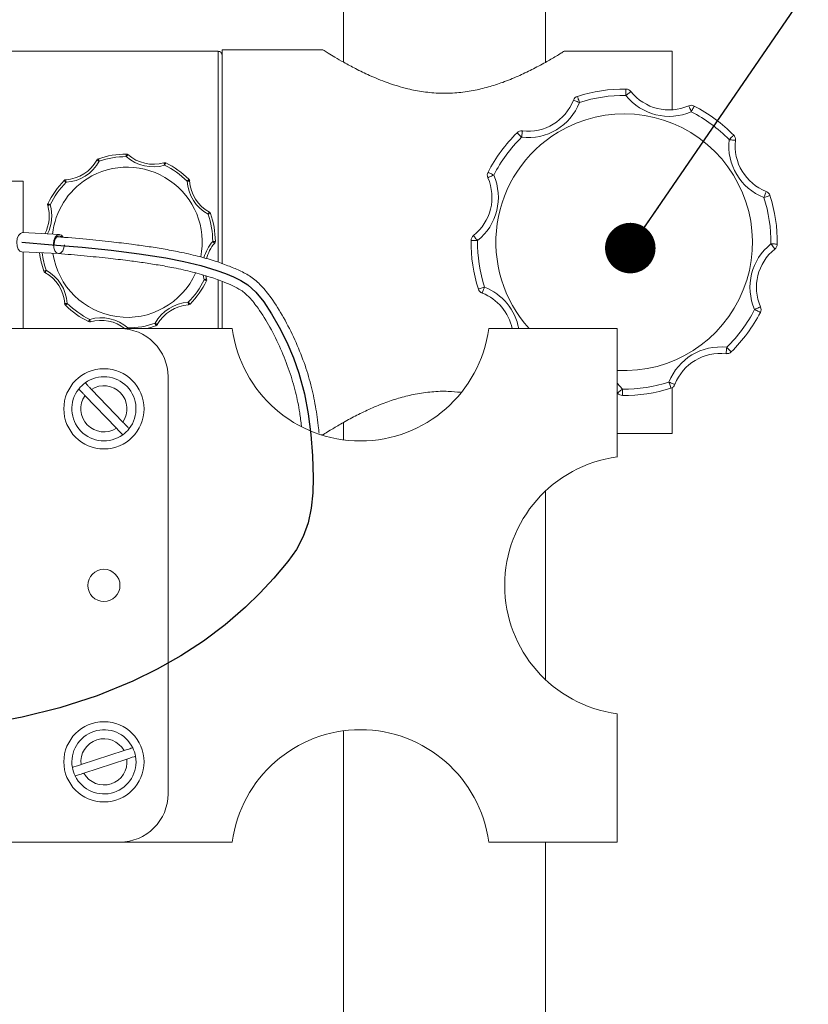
# Model space of a CAD drawing. Header units: millimetres. Extents: x 0 to 420, y 0 to 297.
# Tile 29 of 31: x 307 to 322, y 202 to 221. Entities that reach past the tile are written whole.
import ezdxf

# ---------------------------------------------------------------- set-up
doc = ezdxf.new("R2010")
doc.units = ezdxf.units.MM
doc.linetypes.add('CENTERX2', pattern=[20.32, 12.7, -2.54, 2.54, -2.54])
doc.styles.add('SLDTEXTSTYLE1', font='TXT', dxfattribs={"width": 0.605})
doc.dimstyles.new('SLDDIMSTYLE0', dxfattribs={"dimtxt": 0.18, "dimasz": 1, "dimexe": 0, "dimexo": 0.0625, "dimgap": 0, "dimtad": 0, "dimtih": 1, "dimtoh": 1, "dimdec": 0, "dimrnd": 1e-09, "dimzin": 0, "dimdsep": 46, "dimtxsty": 'Standard', "dimblk1": 'DOT', "dimblk2": 'DOT', "dimsah": 1, "dimcen": 0.09, "dimadec": 0, "dimazin": 0, "dimtfac": 1, "dimtdec": 0, "dimtofl": 0, "dimtmove": 0, "dimatfit": 3, "dimldrblk": 'DOT', "dimfxl": 0, "dimfrac": 2, "dimtolj": 1, "dimtzin": 0, "dimarcsym": 0})
doc.dimstyles.new('SLDDIMSTYLE1', dxfattribs={"dimtxt": 2.568319, "dimasz": 3.3, "dimexe": 0, "dimexo": 0.0625, "dimgap": 0.64208, "dimtad": 1, "dimdec": 1, "dimlfac": 10, "dimrnd": 1e-09, "dimzin": 12, "dimdsep": 46, "dimtxsty": 'SLDTEXTSTYLE1', "dimsah": 1, "dimcen": 0.09, "dimadec": 0, "dimazin": 3, "dimtfac": 1, "dimtdec": 1, "dimtofl": 0, "dimtmove": 0, "dimatfit": 3, "dimfxl": 0, "dimfrac": 2, "dimtolj": 1, "dimtzin": 12, "dimarcsym": 0})

# ---------------------------------------------------------------- blocks, each defined once
blk = doc.blocks.new('_D_1')
at = {"color": 7, "linetype": 'Continuous', "lineweight": 0}
for p, q in [((287.426, 200.764), (286.838, 200.764)), ((286.838, 200.764), (286.838, 196.819)), ((293.796, 200.764), (294.384, 200.764)), ((294.384, 200.764), (294.384, 196.819)), ((286.838, 196.819), (287.426, 196.819)), ((294.384, 196.819), (293.796, 196.819)), ((304.071, 196.231), (285.417, 196.231)), ((304.071, 196.231), (312.955, 196.231))]:
    blk.add_line(p, q, dxfattribs=at)
for points in [[(304.071, 196.231), (307.371, 195.731), (307.371, 196.731)], [(312.955, 196.231), (309.655, 196.731), (309.655, 195.731)]]:
    blk.add_solid(points, dxfattribs=at)
at = {"color": 7, "linetype": 'Continuous', "lineweight": 0, "char_height": 2.6458, "attachment_point": 1, "style": 'SLDTEXTSTYLE1'}
for s, insert in [('88,8', (287.181, 204.762)), ('3,5', (288.161, 200.23))]:
    blk.add_mtext(s, dxfattribs=dict(at, insert=insert))
blk = doc.blocks.new('_D_2')
at = {"color": 7, "linetype": 'Continuous', "lineweight": 0}
for p, q in [((317.432, 273.485), (398.017, 273.485)), ((397.017, 273.485), (397.017, 131.074)), ((392.484, 206.445), (392.484, 207.032)), ((392.484, 207.032), (396.429, 207.032)), ((396.429, 207.032), (396.429, 206.445)), ((392.484, 198.115), (392.484, 197.527)), ((396.429, 197.527), (396.429, 198.115)), ((392.484, 197.527), (396.429, 197.527)), ((317.979, 131.074), (398.017, 131.074))]:
    blk.add_line(p, q, dxfattribs=at)
for points in [[(397.017, 273.485), (396.517, 270.185), (397.517, 270.185)], [(397.017, 131.074), (397.517, 134.374), (396.517, 134.374)]]:
    blk.add_solid(points, dxfattribs=at)
at = {"color": 7, "linetype": 'Continuous', "lineweight": 0, "char_height": 2.6458, "attachment_point": 1, "rotation": 90, "style": 'SLDTEXTSTYLE1'}
for s, insert in [('2000', (388.486, 198.36)), ('78,7', (393.018, 198.85))]:
    blk.add_mtext(s, dxfattribs=dict(at, insert=insert))
blk = doc.blocks.new('_DOT')
at = {"color": 0, "linetype": 'ByBlock', "lineweight": -2}
blk.add_line((-0.5, 0), (-1, 0), dxfattribs=at)
at = {"color": 0, "linetype": 'ByBlock', "const_width": 0.5}
blk.add_lwpolyline([(-0.25, 0, 1), (0.25, 0, 1)], format="xyb", close=True, dxfattribs=at)

msp = doc.modelspace()

# ---------------------------------------------------------------- linework, layer by layer
at = {"color": 7, "linetype": 'Continuous', "lineweight": 0}
for p, q in [((312.955, 268.888), (312.955, 220.325)), ((316.955, 220.325), (316.955, 268.888)), ((310.472, 220.541), (300.338, 220.541)), ((312.542, 220.573), (310.548, 220.573)), ((310.548, 216.339), (310.548, 220.573)), ((317.325, 220.545), (319.464, 220.545)), ((319.464, 219.382), (319.464, 220.545)), ((306.611, 217.969), (305.773, 217.969)), ((306.611, 216.952), (306.611, 217.969)), ((306.597, 216.953), (306.6, 216.953)), ((307.328, 216.918), (306.6, 216.953)), ((306.582, 216.572), (307.31, 216.538)), ((306.611, 215.054), (306.611, 216.571)), ((307.066, 216.209), (307.018, 216.193)), ((310.227, 216.098), (310.242, 216.034)), ((310.239, 215.998), (310.193, 216.021)), ((310.548, 215.054), (310.548, 215.988)), ((308.527, 215.054), (304.704, 215.054)), ((310.749, 215.054), (308.527, 215.054)), ((318.369, 215.054), (315.829, 215.054)), ((318.369, 212.514), (318.369, 215.054)), ((309.479, 214.102), (309.479, 205.847)), ((307.834, 213.729), (308.456, 213.082)), ((308.584, 213.205), (307.963, 213.852)), ((319.464, 212.98), (319.464, 213.887)), ((312.955, 213.2), (312.955, 212.854)), ((312.512, 212.953), (312.549, 212.953)), ((319.464, 212.98), (318.369, 212.98)), ((316.955, 208.106), (316.955, 211.843)), ((318.369, 204.894), (318.369, 207.434)), ((312.955, 207.095), (312.955, 184.202)), ((308.608, 206.706), (307.755, 206.427)), ((307.81, 206.258), (308.663, 206.537)), ((308.527, 204.894), (304.704, 204.894)), ((308.527, 204.894), (310.749, 204.894)), ((315.829, 204.894), (318.369, 204.894)), ((316.955, 184.202), (316.955, 204.894))]:
    msp.add_line(p, q, dxfattribs=at)
at = {"color": 8, "linetype": 'Continuous', "lineweight": 0}
for p, q in [((310.472, 216.367), (310.472, 220.541)), ((310.193, 216.021), (310.173, 216.11)), ((310.472, 215.054), (310.472, 216.015)), ((318.369, 213.976), (318.478, 213.858))]:
    msp.add_line(p, q, dxfattribs=at)
at = {"color": 7, "linetype": 'CENTERX2'}
for p, q in [((306.585, 216.763), (307.184, 216.715)), ((307.184, 216.715), (307.776, 216.664)), ((307.776, 216.664), (308.353, 216.606)), ((308.353, 216.606), (308.908, 216.537)), ((308.908, 216.537), (309.432, 216.455)), ((309.432, 216.455), (309.793, 216.383)), ((309.793, 216.383), (310.131, 216.301)), ((310.131, 216.301), (310.442, 216.206)), ((310.442, 216.206), (310.613, 216.144)), ((310.613, 216.144), (310.772, 216.077)), ((310.772, 216.077), (310.92, 216.004)), ((310.92, 216.004), (311.059, 215.92)), ((311.059, 215.92), (311.214, 215.777)), ((311.214, 215.777), (311.373, 215.583)), ((311.373, 215.583), (311.53, 215.348)), ((311.53, 215.348), (311.682, 215.082)), ((311.682, 215.082), (311.83, 214.783)), ((311.83, 214.783), (311.96, 214.475)), ((311.96, 214.475), (312.069, 214.171)), ((312.069, 214.171), (312.18, 213.766)), ((312.18, 213.766), (312.256, 213.366)), ((312.256, 213.366), (312.307, 212.96)), ((312.307, 212.96), (312.342, 212.539)), ((312.342, 212.539), (312.355, 212.105)), ((312.355, 212.105), (312.345, 211.802)), ((312.345, 211.802), (312.311, 211.503)), ((312.311, 211.503), (312.25, 211.214)), ((312.25, 211.214), (312.156, 210.938)), ((312.156, 210.938), (312.025, 210.681)), ((312.025, 210.681), (311.853, 210.447)), ((311.853, 210.447), (311.574, 210.116)), ((311.574, 210.116), (311.298, 209.817)), ((311.298, 209.817), (311.015, 209.542)), ((311.015, 209.542), (310.61, 209.193)), ((310.61, 209.193), (310.181, 208.873)), ((310.181, 208.873), (309.733, 208.581)), ((309.733, 208.581), (309.266, 208.317)), ((309.266, 208.317), (308.784, 208.08)), ((308.784, 208.08), (308.072, 207.788)), ((308.072, 207.788), (307.338, 207.55)), ((307.338, 207.55), (306.589, 207.363)), ((306.589, 207.363), (305.831, 207.227))]:
    msp.add_line(p, q, dxfattribs=at)
at = {"color": 7, "linetype": 'Continuous', "lineweight": 0, "flags": 128}
for points in [[(318.544, 219.667), (318.545, 219.692), (318.545, 219.716), (318.545, 219.738), (318.545, 219.757), (318.546, 219.773), (318.546, 219.785), (318.546, 219.792), (318.546, 219.794)], [(317.624, 219.529), (317.601, 219.538), (317.579, 219.547), (317.559, 219.555), (317.541, 219.562), (317.526, 219.567), (317.515, 219.572), (317.508, 219.574), (317.506, 219.575)], [(317.586, 219.65), (317.586, 219.648), (317.589, 219.641), (317.592, 219.63), (317.597, 219.615), (317.603, 219.596), (317.61, 219.575), (317.617, 219.553), (317.624, 219.529)], [(318.544, 219.667), (318.564, 219.683), (318.583, 219.698), (318.6, 219.711), (318.615, 219.723), (318.627, 219.733), (318.636, 219.74), (318.642, 219.745), (318.644, 219.746)], [(319.84, 219.346), (319.83, 219.369), (319.821, 219.39), (319.812, 219.41), (319.804, 219.428), (319.798, 219.442), (319.793, 219.453), (319.79, 219.46), (319.789, 219.462)], [(319.898, 219.459), (319.897, 219.457), (319.894, 219.45), (319.889, 219.44), (319.881, 219.426), (319.873, 219.409), (319.863, 219.389), (319.852, 219.368), (319.84, 219.346)], [(316.481, 218.84), (316.463, 218.858), (316.447, 218.875), (316.431, 218.891), (316.418, 218.904), (316.407, 218.916), (316.399, 218.924), (316.394, 218.929), (316.392, 218.931)], [(316.481, 218.84), (316.484, 218.865), (316.486, 218.888), (316.489, 218.91), (316.491, 218.929), (316.493, 218.945), (316.494, 218.957), (316.495, 218.964), (316.495, 218.966)], [(320.589, 218.793), (320.607, 218.811), (320.624, 218.827), (320.639, 218.842), (320.653, 218.856), (320.664, 218.867), (320.673, 218.875), (320.678, 218.88), (320.68, 218.882)], [(320.589, 218.793), (320.613, 218.79), (320.637, 218.788), (320.659, 218.785), (320.678, 218.783), (320.694, 218.781), (320.705, 218.78), (320.713, 218.779), (320.715, 218.779)], [(308.099, 218.413), (308.099, 218.412), (308.1, 218.41), (308.102, 218.405), (308.104, 218.399), (308.106, 218.392), (308.109, 218.384), (308.112, 218.375), (308.115, 218.365)], [(308.652, 218.458), (308.652, 218.468), (308.652, 218.477), (308.652, 218.486), (308.652, 218.494), (308.652, 218.5), (308.652, 218.505), (308.652, 218.508), (308.652, 218.509)], [(308.652, 218.458), (308.659, 218.465), (308.665, 218.473), (308.671, 218.479), (308.676, 218.485), (308.68, 218.49), (308.683, 218.493), (308.685, 218.495), (308.686, 218.496)], [(308.115, 218.365), (308.107, 218.37), (308.098, 218.375), (308.091, 218.379), (308.084, 218.383), (308.079, 218.386), (308.074, 218.388), (308.072, 218.389), (308.071, 218.39)], [(309.411, 218.287), (309.408, 218.297), (309.405, 218.306), (309.403, 218.314), (309.401, 218.322), (309.399, 218.328), (309.398, 218.332), (309.397, 218.335), (309.397, 218.336)], [(309.433, 218.333), (309.433, 218.332), (309.431, 218.329), (309.429, 218.325), (309.426, 218.319), (309.423, 218.312), (309.419, 218.305), (309.415, 218.296), (309.411, 218.287)], [(309.856, 217.973), (309.863, 217.98), (309.87, 217.987), (309.876, 217.993), (309.881, 217.999), (309.885, 218.003), (309.889, 218.007), (309.891, 218.009), (309.891, 218.009)], [(315.928, 218.092), (315.905, 218.082), (315.884, 218.072), (315.863, 218.063), (315.846, 218.055), (315.831, 218.049), (315.821, 218.044), (315.814, 218.041), (315.812, 218.04)], [(315.815, 218.15), (315.817, 218.149), (315.824, 218.145), (315.834, 218.14), (315.848, 218.133), (315.865, 218.124), (315.885, 218.114), (315.906, 218.103), (315.928, 218.092)], [(307.458, 217.95), (307.451, 217.957), (307.444, 217.963), (307.438, 217.969), (307.433, 217.975), (307.428, 217.979), (307.425, 217.983), (307.423, 217.985), (307.422, 217.985)], [(307.458, 217.95), (307.458, 217.96), (307.457, 217.969), (307.456, 217.978), (307.456, 217.986), (307.456, 217.992), (307.455, 217.997), (307.455, 217.999), (307.455, 218)], [(309.856, 217.973), (309.866, 217.974), (309.875, 217.974), (309.884, 217.975), (309.892, 217.975), (309.898, 217.976), (309.903, 217.976), (309.906, 217.976), (309.907, 217.976)], [(321.278, 217.649), (321.287, 217.673), (321.295, 217.695), (321.303, 217.715), (321.31, 217.733), (321.316, 217.748), (321.32, 217.759), (321.323, 217.765), (321.324, 217.768)], [(321.399, 217.688), (321.396, 217.687), (321.389, 217.685), (321.378, 217.682), (321.363, 217.677), (321.345, 217.671), (321.324, 217.664), (321.301, 217.657), (321.278, 217.649)], [(307.144, 217.505), (307.135, 217.502), (307.126, 217.499), (307.117, 217.497), (307.11, 217.495), (307.104, 217.493), (307.099, 217.492), (307.096, 217.491), (307.095, 217.491)], [(307.099, 217.527), (307.1, 217.526), (307.102, 217.525), (307.106, 217.523), (307.112, 217.52), (307.119, 217.517), (307.127, 217.513), (307.135, 217.509), (307.144, 217.505)], [(310.271, 217.316), (310.276, 217.325), (310.281, 217.333), (310.285, 217.341), (310.289, 217.347), (310.292, 217.353), (310.294, 217.357), (310.296, 217.359), (310.296, 217.36)], [(306.582, 216.572), (306.543, 216.586), (306.509, 216.628), (306.488, 216.689), (306.482, 216.762), (306.492, 216.835), (306.518, 216.897), (306.555, 216.938), (306.597, 216.953)], [(307.428, 216.715), (307.418, 216.655), (307.392, 216.593), (307.355, 216.552), (307.313, 216.538), (307.272, 216.552), (307.237, 216.593), (307.216, 216.655), (307.21, 216.728), (307.22, 216.801), (307.246, 216.863), (307.283, 216.904), (307.325, 216.918)], [(307.223, 216.716), (307.231, 216.783), (307.252, 216.84), (307.285, 216.879), (307.323, 216.893), (307.361, 216.879), (307.373, 216.867)], [(307.325, 216.918), (307.366, 216.904), (307.4, 216.863)], [(315.606, 216.796), (315.591, 216.815), (315.576, 216.834), (315.563, 216.851), (315.551, 216.866), (315.541, 216.878), (315.533, 216.888), (315.529, 216.893), (315.527, 216.895)], [(310.364, 216.779), (310.374, 216.779), (310.384, 216.779), (310.392, 216.779), (310.4, 216.779), (310.406, 216.779), (310.411, 216.78), (310.414, 216.78), (310.415, 216.78)], [(310.364, 216.779), (310.372, 216.773), (310.379, 216.766), (310.385, 216.76), (310.391, 216.755), (310.396, 216.751), (310.399, 216.748), (310.402, 216.746), (310.402, 216.746)], [(315.606, 216.796), (315.582, 216.796), (315.558, 216.796), (315.536, 216.797), (315.517, 216.797), (315.501, 216.797), (315.489, 216.797), (315.482, 216.797), (315.479, 216.797)], [(321.416, 216.729), (321.432, 216.71), (321.446, 216.691), (321.46, 216.674), (321.472, 216.659), (321.482, 216.647), (321.489, 216.637), (321.494, 216.632), (321.495, 216.63)], [(321.416, 216.729), (321.441, 216.729), (321.465, 216.729), (321.487, 216.729), (321.506, 216.728), (321.522, 216.728), (321.534, 216.728), (321.541, 216.728), (321.543, 216.728)], [(307.066, 216.209), (307.061, 216.201), (307.057, 216.192), (307.052, 216.185), (307.049, 216.178), (307.046, 216.172), (307.043, 216.168), (307.042, 216.166), (307.041, 216.165)], [(310.193, 216.021), (310.203, 216.023), (310.212, 216.026), (310.22, 216.028), (310.228, 216.03), (310.234, 216.032), (310.238, 216.033), (310.241, 216.034), (310.242, 216.034)], [(315.624, 215.837), (315.626, 215.838), (315.633, 215.84), (315.644, 215.843), (315.659, 215.848), (315.678, 215.854), (315.699, 215.861), (315.721, 215.868), (315.745, 215.876)], [(315.745, 215.876), (315.736, 215.853), (315.727, 215.83), (315.719, 215.81), (315.712, 215.792), (315.707, 215.777), (315.702, 215.766), (315.7, 215.76), (315.699, 215.757)], [(307.482, 215.552), (307.472, 215.551), (307.462, 215.551), (307.453, 215.55), (307.446, 215.55), (307.44, 215.549), (307.435, 215.549), (307.432, 215.549), (307.431, 215.549)], [(307.482, 215.552), (307.475, 215.545), (307.468, 215.538), (307.462, 215.532), (307.457, 215.526), (307.452, 215.522), (307.449, 215.519), (307.447, 215.516), (307.446, 215.516)], [(309.879, 215.575), (309.88, 215.566), (309.881, 215.556), (309.881, 215.547), (309.882, 215.54), (309.882, 215.533), (309.882, 215.529), (309.883, 215.526), (309.883, 215.525)], [(309.879, 215.575), (309.886, 215.568), (309.893, 215.562), (309.899, 215.556), (309.905, 215.55), (309.909, 215.546), (309.913, 215.543), (309.915, 215.541), (309.916, 215.54)], [(321.095, 215.433), (321.117, 215.443), (321.139, 215.453), (321.159, 215.462), (321.177, 215.47), (321.191, 215.476), (321.202, 215.481), (321.209, 215.484), (321.211, 215.485)], [(321.207, 215.375), (321.205, 215.377), (321.199, 215.38), (321.188, 215.385), (321.174, 215.392), (321.157, 215.401), (321.138, 215.411), (321.117, 215.422), (321.095, 215.433)], [(307.905, 215.192), (307.905, 215.193), (307.906, 215.196), (307.908, 215.2), (307.911, 215.206), (307.914, 215.213), (307.918, 215.221), (307.922, 215.229), (307.927, 215.238)], [(307.927, 215.238), (307.93, 215.229), (307.932, 215.219), (307.935, 215.211), (307.937, 215.204), (307.938, 215.197), (307.94, 215.193), (307.94, 215.19), (307.941, 215.189)], [(309.222, 215.16), (309.231, 215.155), (309.239, 215.15), (309.247, 215.146), (309.253, 215.142), (309.259, 215.139), (309.263, 215.137), (309.266, 215.136), (309.266, 215.135)], [(309.239, 215.112), (309.238, 215.113), (309.237, 215.116), (309.236, 215.12), (309.234, 215.126), (309.231, 215.133), (309.228, 215.142), (309.225, 215.151), (309.222, 215.16)], [(320.542, 214.685), (320.539, 214.66), (320.536, 214.637), (320.534, 214.615), (320.532, 214.596), (320.53, 214.58), (320.528, 214.568), (320.528, 214.561), (320.527, 214.559)], [(320.542, 214.685), (320.559, 214.667), (320.576, 214.65), (320.591, 214.635), (320.605, 214.621), (320.616, 214.609), (320.624, 214.601), (320.629, 214.596), (320.631, 214.594)], [(319.398, 213.996), (319.421, 213.987), (319.443, 213.978), (319.464, 213.971), (319.482, 213.964), (319.497, 213.958), (319.508, 213.954), (319.514, 213.951), (319.517, 213.95)], [(319.437, 213.875), (319.436, 213.877), (319.434, 213.884), (319.43, 213.896), (319.426, 213.911), (319.42, 213.929), (319.413, 213.95), (319.406, 213.973), (319.398, 213.996)], [(318.478, 213.858), (318.459, 213.842), (318.44, 213.827), (318.423, 213.814), (318.408, 213.802), (318.395, 213.792), (318.386, 213.785), (318.38, 213.78), (318.379, 213.779)], [(318.478, 213.858), (318.478, 213.833), (318.478, 213.809), (318.477, 213.787), (318.477, 213.768), (318.477, 213.752), (318.477, 213.74), (318.477, 213.733), (318.477, 213.731)], [(308.456, 213.082), (308.497, 213.039), (308.534, 213), (308.562, 212.971), (308.578, 212.955), (308.58, 212.952)], [(308.663, 206.537), (308.719, 206.555), (308.771, 206.572), (308.809, 206.584), (308.83, 206.591), (308.834, 206.593)], [(307.755, 206.427), (307.709, 206.412), (307.656, 206.395), (307.615, 206.381), (307.597, 206.376), (307.584, 206.371), (307.584, 206.371)]]:
    msp.add_lwpolyline(points, dxfattribs=at)
at = {"color": 8, "linetype": 'Continuous', "lineweight": 0, "flags": 128}
for points in [[(308.685, 215.067), (308.679, 215.06), (308.674, 215.054)], [(308.685, 215.067), (308.685, 215.057), (308.685, 215.054)]]:
    msp.add_lwpolyline(points, dxfattribs=at)
at = {"color": 7, "linetype": 'Continuous', "lineweight": 0}
for centre, radius in [((308.209, 213.467), 0.794), ((308.209, 209.974), 0.318), ((308.209, 206.482), 0.794)]:
    msp.add_circle(centre, radius, dxfattribs=at)
for centre, radius, start, end in [((310.472, 220.465), 0.0762, 359.9985, 90.0026), ((318.511, 216.763), 3.032, 89.3457, 107.775), ((318.544, 219.667), 0.127, 38.3803, 89.3487), ((316.607, 219.925), 0.965, 263.3809, 338.7393), ((317.624, 219.529), 0.127, 107.7716, 158.7434), ((318.511, 216.763), 2.905, 89.3454, 107.7758), ((319.401, 220.346), 1.092, 218.38, 293.7401), ((319.401, 220.346), 0.965, 218.3806, 293.7396), ((316.607, 219.925), 1.092, 263.381, 338.7392), ((319.84, 219.346), 0.127, 62.7808, 113.7373), ((318.511, 216.762), 3.032, 44.3457, 62.7746), ((318.511, 216.763), 2.54, 266.7898, 121.0602), ((318.511, 216.763), 2.905, 44.3456, 62.7751), ((318.511, 216.763), 3.032, 134.3453, 152.7751), ((318.511, 216.763), 2.905, 134.3457, 152.775), ((318.511, 216.763), 2.54, 121.0603, 222.2603), ((316.481, 218.84), 0.127, 83.3763, 134.3526), ((321.674, 218.667), 1.092, 173.3806, 248.7398), ((320.589, 218.793), 0.127, 353.3793, 44.3479), ((321.674, 218.667), 0.965, 173.3805, 248.7399), ((308.115, 218.365), 0.0508, 109.0582, 150.8646), ((308.669, 216.763), 1.746, 90.5565, 109.0488), ((308.669, 216.762), 1.696, 90.5588, 109.0467), ((308.652, 218.458), 0.0508, 48.7148, 90.5828), ((309.188, 219.069), 0.813, 228.7298, 285.8763), ((309.188, 219.069), 0.762, 228.7306, 285.8756), ((307.405, 218.761), 0.762, 273.7304, 330.8755), ((307.405, 218.761), 0.813, 273.7304, 330.8758), ((308.669, 216.763), 1.486, 348.7468, 122.303), ((309.411, 218.287), 0.0508, 64.036, 105.8756), ((308.669, 216.763), 1.695, 45.5574, 64.0479), ((308.669, 216.763), 1.746, 45.5566, 64.0492), ((308.669, 216.763), 1.486, 122.3029, 173.7379), ((309.856, 217.973), 0.0508, 3.7293, 45.5614), ((314.928, 217.652), 0.965, 308.3806, 23.7399), ((314.928, 217.652), 1.092, 308.3807, 23.7399), ((315.928, 218.092), 0.127, 152.7754, 203.7397), ((308.669, 216.762), 1.746, 135.5588, 154.0477), ((308.669, 216.763), 1.695, 135.5581, 154.0477), ((307.458, 217.95), 0.0509, 93.7567, 135.5278), ((310.667, 218.026), 0.813, 183.7305, 240.8757), ((310.667, 218.026), 0.762, 183.7307, 240.8751), ((318.511, 216.763), 2.905, 359.3457, 17.7749), ((321.278, 217.649), 0.127, 17.7709, 68.7456), ((318.511, 216.763), 3.032, 359.3457, 17.7749), ((306.363, 217.282), 0.762, 332.6277, 15.876), ((307.144, 217.505), 0.0508, 154.0459, 195.8794), ((298.395, 251.797), 36.469, 289.0047, 289.0845), ((308.669, 216.763), 1.695, 0.5578, 19.0481), ((310.271, 217.316), 0.0508, 19.041, 60.8806), ((308.669, 216.763), 1.746, 0.5577, 19.0481), ((315.606, 216.796), 0.127, 128.378, 179.3476), ((310.975, 216.243), 0.762, 138.7311, 165.1508), ((310.364, 216.779), 0.0508, 318.7323, 0.5524), ((318.511, 216.763), 3.032, 179.3456, 197.7749), ((318.511, 216.763), 2.905, 179.3457, 197.7749), ((322.094, 215.873), 1.092, 128.3807, 203.7399), ((321.416, 216.729), 0.127, 308.383, 359.3452), ((308.669, 216.763), 1.746, 186.8158, 199.048), ((308.669, 216.763), 1.486, 188.5026, 335.8148), ((322.094, 215.873), 0.965, 128.3806, 203.7399), ((307.066, 216.209), 0.0508, 199.0346, 240.8852), ((306.671, 215.499), 0.762, 3.7296, 60.8761), ((306.671, 215.499), 0.813, 3.7303, 60.8759), ((308.669, 216.762), 1.695, 315.5576, 334.0487), ((308.669, 216.763), 1.746, 315.5578, 334.048), ((310.193, 216.021), 0.0508, 334.0425, 15.8804), ((315.745, 215.876), 0.127, 197.7791, 248.7374), ((315.349, 214.858), 0.965, 11.7519, 68.74), ((307.482, 215.552), 0.0508, 183.7326, 225.5602), ((308.669, 216.763), 1.746, 225.5586, 244.0472), ((308.669, 216.762), 1.695, 225.5568, 244.0496), ((309.932, 214.764), 0.813, 93.7293, 150.8761), ((309.932, 214.764), 0.762, 93.7305, 150.8754), ((309.879, 215.575), 0.0508, 273.7236, 315.5609), ((321.095, 215.433), 0.127, 332.7755, 23.7392), ((318.511, 216.762), 2.905, 314.345, 332.7753), ((318.511, 216.762), 3.032, 314.3453, 332.7751), ((307.927, 215.238), 0.0508, 244.0629, 285.8673), ((308.149, 214.456), 0.813, 48.7303, 105.8749), ((308.149, 214.456), 0.762, 51.0619, 105.8758), ((308.669, 216.763), 1.695, 270.5582, 289.0485), ((308.669, 216.763), 1.747, 281.9932, 289.0474), ((309.222, 215.16), 0.0508, 289.0303, 330.8925), ((308.527, 214.102), 0.952, 359.9999, 90.0001), ((313.289, 215.395), 2.563, 187.6282, 352.3718), ((320.416, 213.6), 1.092, 83.3809, 158.7398), ((320.416, 213.6), 0.965, 83.3801, 158.7402), ((320.542, 214.685), 0.127, 263.3877, 314.3412), ((308.209, 213.467), 0.635, 125.7926, 141.8905), ((308.209, 213.467), 0.635, 321.8897, 125.7943), ((308.209, 213.467), 0.457, 325.054, 122.6301), ((318.511, 216.763), 2.905, 269.3458, 287.7747), ((319.398, 213.996), 0.127, 287.7716, 338.7434), ((308.209, 213.467), 0.635, 141.8897, 305.7943), ((308.209, 213.467), 0.457, 145.054, 302.6301), ((318.478, 213.858), 0.127, 218.3834, 269.34), ((318.511, 216.763), 3.032, 269.3457, 287.775), ((308.209, 213.467), 0.635, 305.792, 321.8911), ((318.709, 209.974), 2.563, 97.6282, 262.3718), ((308.209, 206.482), 0.635, 26.1472, 190.0513), ((313.289, 204.554), 2.563, 7.6281, 172.3719), ((308.209, 206.482), 0.457, 29.3112, 186.8872), ((308.209, 206.482), 0.635, 10.0512, 26.1473), ((308.209, 206.482), 0.635, 206.1472, 10.0513), ((308.209, 206.482), 0.457, 209.3117, 6.8868), ((308.209, 206.482), 0.635, 190.0512, 206.1473), ((308.527, 205.847), 0.952, 269.9999, 0.0001)]:
    msp.add_arc(centre, radius, start, end, dxfattribs=at)
at = {"color": 8, "linetype": 'Continuous', "lineweight": 0}
for centre, radius, start, end in [((306.362, 217.282), 0.813, 334.2626, 15.8758), ((310.975, 216.243), 0.813, 138.7306, 165.0026), ((308.669, 216.762), 1.695, 187.1024, 199.0483), ((315.349, 214.858), 1.092, 10.3694, 68.7398)]:
    msp.add_arc(centre, radius, start, end, dxfattribs=at)
at = {"color": 7, "linetype": 'Continuous', "lineweight": 0}
for points, knots in [([(312.542, 220.573), (312.551, 220.567), (312.588, 220.544), (312.667, 220.494), (312.797, 220.416), (312.975, 220.313), (313.203, 220.19), (313.488, 220.052), (313.831, 219.911), (314.19, 219.802), (314.542, 219.734), (314.867, 219.706), (315.198, 219.715), (315.516, 219.759), (315.82, 219.831), (316.116, 219.927), (316.403, 220.044), (316.684, 220.178), (316.935, 220.312), (317.125, 220.422), (317.249, 220.498), (317.302, 220.531), (317.325, 220.545)], [0, 0, 0, 0, 0.0062048, 0.0251791, 0.0545845, 0.0944526, 0.1455006, 0.2054349, 0.2792864, 0.3618363, 0.4234868, 0.4882898, 0.5517245, 0.6162445, 0.6756891, 0.7337622, 0.7973186, 0.8564372, 0.9152039, 0.9633452, 0.9846668, 1, 1, 1, 1]), ([(312.469, 212.985), (312.466, 213.018), (312.45, 213.196), (312.402, 213.518), (312.311, 213.952), (312.175, 214.394), (311.993, 214.838), (311.777, 215.267), (311.554, 215.626), (311.337, 215.898), (311.128, 216.089), (310.896, 216.203), (310.654, 216.308), (310.377, 216.404), (310.057, 216.493), (309.718, 216.57), (309.386, 216.632), (309.067, 216.682), (308.726, 216.729), (308.326, 216.776), (307.835, 216.826), (307.475, 216.856), (307.279, 216.873)], [0, 0, 0, 0, 0.013573, 0.072361, 0.131606, 0.193499, 0.259334, 0.325654, 0.387998, 0.430238, 0.466595, 0.501356, 0.534559, 0.573359, 0.620053, 0.66909, 0.714207, 0.757099, 0.799805, 0.853596, 0.920364, 1, 1, 1, 1]), ([(307.308, 216.539), (307.477, 216.525), (307.806, 216.497), (308.264, 216.451), (308.655, 216.406), (308.985, 216.361), (309.288, 216.314), (309.614, 216.255), (309.958, 216.179), (310.292, 216.085), (310.559, 215.992), (310.76, 215.901), (310.936, 215.816), (311.106, 215.663), (311.297, 215.415), (311.507, 215.074), (311.712, 214.658), (311.883, 214.23), (312.007, 213.806), (312.082, 213.44), (312.11, 213.213), (312.12, 213.126)], [0, 0, 0, 0, 0.07574, 0.147485, 0.205763, 0.251708, 0.296209, 0.343017, 0.399529, 0.453683, 0.49785, 0.525575, 0.552661, 0.584769, 0.626418, 0.692392, 0.763312, 0.833227, 0.898166, 0.960657, 1, 1, 1, 1]), ([(307.963, 213.852), (307.951, 213.864), (307.927, 213.889), (307.893, 213.924), (307.866, 213.952), (307.849, 213.971), (307.841, 213.978), (307.838, 213.982), (307.838, 213.982)], [0, 0, 0, 0, 0.268084, 0.578561, 0.818096, 0.920683, 0.997741, 1, 1, 1, 1]), ([(307.709, 213.859), (307.71, 213.858), (307.714, 213.855), (307.724, 213.843), (307.745, 213.822), (307.777, 213.789), (307.808, 213.757), (307.828, 213.736), (307.834, 213.729)], [0, 0, 0, 0, 0.019652, 0.079314, 0.259379, 0.521047, 0.837163, 1, 1, 1, 1]), ([(315.27, 213.794), (315.189, 213.802), (315.001, 213.821), (314.7, 213.808), (314.382, 213.764), (314.079, 213.691), (313.784, 213.594), (313.498, 213.477), (313.214, 213.341), (312.976, 213.214), (312.744, 213.077), (312.671, 213.033), (312.525, 212.942), (312.548, 212.956), (312.549, 212.956)], [0, 0, 0, 0, 0.083547, 0.195305, 0.308871, 0.413933, 0.5165, 0.6289, 0.733309, 0.836561, 0.920807, 0.97328, 0.99905, 1, 1, 1, 1]), ([(308.709, 213.075), (308.706, 213.077), (308.698, 213.087), (308.678, 213.106), (308.649, 213.137), (308.616, 213.171), (308.594, 213.195), (308.584, 213.205)], [0, 0, 0, 0, 0.054748, 0.213309, 0.458649, 0.76542, 1, 1, 1, 1]), ([(308.779, 206.762), (308.776, 206.761), (308.764, 206.757), (308.738, 206.748), (308.697, 206.735), (308.652, 206.72), (308.621, 206.71), (308.608, 206.706)], [0, 0, 0, 0, 0.0547547, 0.2133148, 0.4586427, 0.7654168, 1, 1, 1, 1]), ([(307.639, 206.202), (307.64, 206.202), (307.645, 206.204), (307.659, 206.209), (307.688, 206.218), (307.731, 206.232), (307.774, 206.246), (307.801, 206.255), (307.81, 206.258)], [0, 0, 0, 0, 0.0196399, 0.0793242, 0.2593795, 0.5210514, 0.8371523, 1, 1, 1, 1])]:
    msp.add_open_spline(points, degree=3, knots=knots, dxfattribs=at)

# ---------------------------------------------------------------- dimensions: what is measured, and where the dimension line sits
dim = msp.add_linear_dim(base=(397.017, 131.074), p1=(317.432, 273.485), p2=(317.979, 131.074), angle=90, text='2000', dimstyle='SLDDIMSTYLE1', dxfattribs=at)
dim.commit()
dim.dimension.update_dxf_attribs({"geometry": '_D_2', "text_midpoint": (397.017, 202.28), "dimtype": 160})
dim = msp.add_linear_dim(base=(312.955, 196.231), p1=(304.071, 205.529), p2=(312.955, 124.483), dimstyle='SLDDIMSTYLE1', dxfattribs=at)
dim.commit()
dim.dimension.update_dxf_attribs({"geometry": '_D_1', "text_midpoint": (290.611, 196.231), "dimtype": 160})

# ---------------------------------------------------------------- leaders
msp.add_leader([(318.632, 216.648), (325.973, 227.341), (332.223, 227.341)], dimstyle='SLDDIMSTYLE0', dxfattribs=at)

doc.saveas('drawing.dxf')
